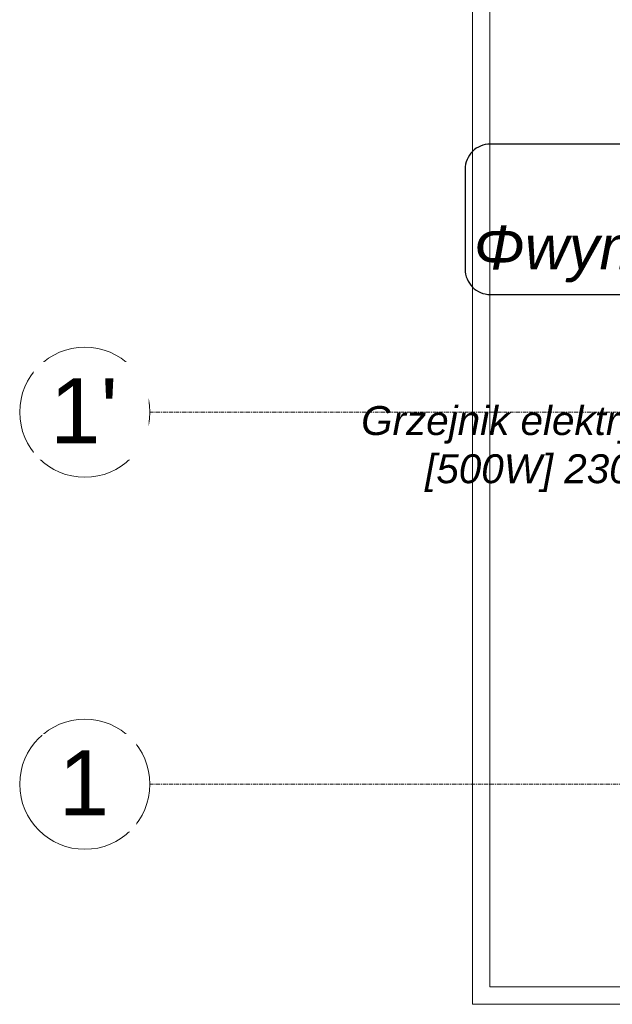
# Model space of a CAD drawing. Header units: millimetres. Extents: x -37728 to 44100, y 631619 to 691915.
# Tile 205 of 256: x 16029 to 18077, y 654520 to 657925. Entities that reach past the tile are written whole.
import ezdxf
from ezdxf.lldxf.tags import DXFTag

# ---------------------------------------------------------------- set-up
doc = ezdxf.new("R2010")
doc.units = ezdxf.units.MM
doc.linetypes.add('Linia siatki', pattern=[2.2225, 1.27, -0.3175, 0.3175, -0.3175])
doc.layers.add('_XREF', color=7, linetype='Continuous')
doc.layers.add('IS_Text_Konstrukcji', color=7, linetype='Continuous')
for name, color, linetype, lineweight in [('A-WALL', 252, 'Continuous', 35), ('S-GRID', 252, 'Continuous', 5), ('S-GRID-IDEN', 252, 'Continuous', 5)]:
    doc.layers.add(name, color=color, linetype=linetype, lineweight=lineweight)
doc.styles.add('Arial_2', font='arial.ttf', dxfattribs={"height": 22.5})
doc.styles.get("Standard").update_dxf_attribs({"font": 'arial.ttf'})
tags = doc.linetypes.add('SOLID', pattern=[10, 10, 0]).pattern_tags.tags
tags[6:7] = [DXFTag(74, 4), DXFTag(75, 0), DXFTag(340, '0'), DXFTag(46, 0.0), DXFTag(50, 0.0), DXFTag(44, 0.0), DXFTag(45, 0.0)]
tags[4:5] = [DXFTag(74, 4), DXFTag(75, 0), DXFTag(340, '0'), DXFTag(46, 0.0), DXFTag(50, 0.0), DXFTag(44, 0.0), DXFTag(45, 0.0)]

# ---------------------------------------------------------------- blocks, each defined once
blk = doc.blocks.new('Siatka - M_Symbol siatki - okrąg mniejszy-7853319-__-00_00 Przyziemie PB')
at = {"layer": 'S-GRID-IDEN', "color": 252}
blk.add_circle((0, 0), 0.45, dxfattribs=at)
blk = doc.blocks.new('A$C4e31ac75')
at = {"layer": 'A-WALL', "lineweight": 5}
for p, q in [((-1161.5, -76.1), (-1161.5, 859.65)), ((-1155.5, 853.65), (-1155.5, -70.1)), ((-1155.5, -70.1), (-753.3, -70.1)), ((-747.3, -76.1), (-1161.5, -76.1))]:
    blk.add_line(p, q, dxfattribs=at)
at = {"layer": 'S-GRID', "linetype": 'Linia siatki'}
for p, q in [((-1273.08, 128.67), (156.7, 128.67)), ((-1273.08, 0), (156.7, 0))]:
    blk.add_line(p, q, dxfattribs=at)
at = {"layer": 'S-GRID-IDEN', "xscale": 49.99999999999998, "yscale": 49.99999999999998, "zscale": 49.99999999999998, "rotation": 269.9999999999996}
for p in [(-1295.58, 128.67), (-1295.58, 0)]:
    blk.add_blockref('Siatka - M_Symbol siatki - okrąg mniejszy-7853319-__-00_00 Przyziemie PB', p, dxfattribs=at)
at = {"layer": 'S-GRID-IDEN', "char_height": 22.5, "attachment_point": 1, "style": 'Arial_2', "bg_fill": 3, "box_fill_scale": 1.25, "bg_fill_color": 256, "bg_fill_true_color": 13158600, "bg_fill_transparency": 0}
for s, insert, width in [("1'", (-1307.61, 140.44), 28.4599), ('\\fArial|b0|i0|c238|p34|;1', (-1304.64, 11.76), 21.2447)]:
    blk.add_mtext(s, dxfattribs=dict(at, insert=insert, width=width))

msp = doc.modelspace()

# ---------------------------------------------------------------- block references
at = {"layer": '_XREF', "xscale": 10, "yscale": 10, "zscale": 10}
msp.add_blockref('A$C4e31ac75', (29209.5, 655281.1), dxfattribs=at)

# ---------------------------------------------------------------- next in the draw order: linework, layer by layer
at = {"layer": 'IS_Text_Konstrukcji', "linetype": 'SOLID'}
msp.add_lwpolyline([(17655.3, 656975), (18842, 656975, 0.414214), (18928.7, 657061.7), (18928.7, 657408.3, 0.414214), (18842, 657495), (17655.3, 657495, 0.414214), (17568.7, 657408.3), (17568.7, 657061.7, 0.414214), (17655.3, 656975)], format="xyb", dxfattribs=at)

# ---------------------------------------------------------------- next in the draw order: texts
at = {"layer": 'IS_Text_Konstrukcji', "linetype": 'SOLID', "insert": (18208.7, 657213.4), "char_height": 151.2, "attachment_point": 2}
msp.add_mtext('\\fArial|b0|i1;Φwym: 98 W', dxfattribs=at)
at = {"layer": 'IS_Text_Konstrukcji', "linetype": 'SOLID', "insert": (17833.9, 656589), "char_height": 100, "width": 1801.465, "attachment_point": 2}
msp.add_mtext('{\\fArial|b0|i1|c238|p34;Grzejnik elektryczny \\P[500W] 230V}', dxfattribs=at)

doc.saveas('drawing.dxf')
